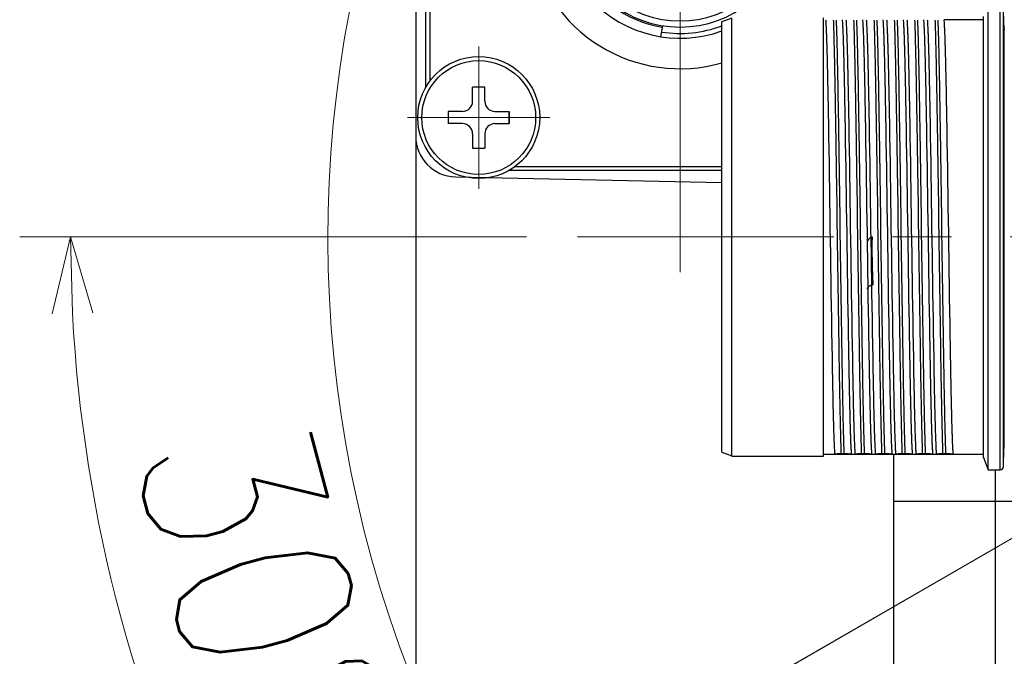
# Model space of a CAD drawing. Header units: millimetres. Extents: x 0 to 1071, y 0 to 742.
# Tile 14 of 128: x 420 to 468, y 204 to 236. Entities that reach past the tile are written whole.
import ezdxf

# ---------------------------------------------------------------- set-up
doc = ezdxf.new("R2010")
doc.units = ezdxf.units.MM
doc.header["$LTSCALE"] = 0.454724
doc.linetypes.add('CENTER', pattern=[50.8, 31.75, -6.35, 6.35, -6.35])
for name, color, linetype in [('NoLayerName_001', 7, 'Continuous'), ('NoLayerName_003', 7, 'Continuous'), ('NoLayerName_007', 7, 'Continuous')]:
    doc.layers.add(name, color=color, linetype=linetype)
doc.styles.get("Standard").update_dxf_attribs({"font": 'txt', "bigfont": 'extfont2'})
doc.dimstyles.get("Standard").update_dxf_attribs({"dimtxt": 2.5, "dimasz": 2.5, "dimexe": 1, "dimexo": 1, "dimtad": 1, "dimdec": 3, "dimzin": 0, "dimdsep": 46, "dimtxsty": 'Standard', "dimcen": 2.5, "dimadec": 3, "dimazin": 0, "dimtfac": 0.75, "dimtdec": 3, "dimtmove": 0, "dimatfit": 3, "dimfxl": 1, "dimarcsym": 0})

# ---------------------------------------------------------------- blocks, each defined once
blk = doc.blocks.new('DIM_0003')
at = {"color": 3, "linetype": 'Continuous', "lineweight": 13}
blk.add_lwpolyline([(35.49, 37.611), (7.945, 21.708), (5.78, 20.458)], dxfattribs=at)
blk.add_arc((59.306, 51.361), 59.306, 300, 210, dxfattribs=at)
blk = doc.blocks.new('_OPEN30')
at = {"color": 0, "linetype": 'ByBlock', "lineweight": -2}
for p, q in [((-1, 0.267949), (0, 0)), ((0, 0), (-1, -0.267949)), ((0, 0), (-1, 0))]:
    blk.add_line(p, q, dxfattribs=at)
blk = doc.blocks.new('*D124')
at = {"layer": 'Defpoints', "color": 0}
for p in [(447.054, 225.099), (447.154, 225.099), (476.781, 215.099), (476.868, 215.149), (423.22, 212.6)]:
    blk.add_point(p, dxfattribs=at)
at = {"layer": 'NoLayerName_001', "color": 0, "linetype": 'Continuous', "lineweight": 13}
for p, q in [((444.554, 225.099), (419.627, 225.099)), ((474.616, 213.849), (429.605, 187.861))]:
    blk.add_line(p, q, dxfattribs=at)
blk.add_arc((494.102, 225.099), 71.975, 182.98553, 207.01447, dxfattribs=at)
at = {"layer": 'NoLayerName_001', "color": 0, "lineweight": 13, "xscale": 3.75, "yscale": 3.75, "zscale": 3.75}
for p, rotation in [((422.127, 225.099), 91.49276286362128), ((431.77, 189.111), 298.5072371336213)]:
    blk.add_blockref('_OPEN30', p, dxfattribs=dict(at, rotation=rotation))
at = {"layer": 'NoLayerName_001', "color": 0, "lineweight": 13, "insert": (431.326, 208.278), "char_height": 8.75, "attachment_point": 5, "rotation": 285}
blk.add_mtext('\\W0.8000;30%%d', dxfattribs=at)

msp = doc.modelspace()

# ---------------------------------------------------------------- linework, layer by layer
at = {"layer": 'NoLayerName_001', "color": 7, "linetype": 'Continuous', "lineweight": 25}
for p, q in [((439.102, 261.6374), (439.102, 188.5575)), ((441.0603, 228.058), (454.152, 227.7852)), ((462.602, 214.3988), (462.602, 181.0988)), ((467.602, 213.6488), (467.602, 180.5988)), ((462.602, 212.0988), (470.4346, 212.0988))]:
    msp.add_line(p, q, dxfattribs=at)
at = {"layer": 'NoLayerName_001', "color": 60, "linetype": 'Continuous', "lineweight": 25}
for p, q in [((439.602, 232.4706), (439.602, 249.2773)), ((439.802, 248.974), (439.802, 232.774)), ((467.8558, 213.6488), (467.8558, 236.5488)), ((468.0058, 213.7948), (468.0058, 236.4027)), ((468.029, 235.5163), (468.0058, 236.4027)), ((454.652, 235.8588), (454.152, 235.6768)), ((459.152, 214.3238), (459.152, 235.8738)), ((467.0308, 214.2564), (467.0308, 235.9412)), ((451.1634, 234.9478), (451.2494, 235.4911)), ((467.0308, 235.7826), (465.0958, 235.7826)), ((468.0224, 235.3738), (468.0224, 214.8237)), ((468.0273, 235.4949), (468.0246, 235.4949)), ((468.0296, 235.4948), (468.0273, 235.4949)), ((444.002, 228.574), (454.152, 228.574)), ((454.152, 228.374), (443.6986, 228.374)), ((468.0246, 214.7026), (468.0296, 214.7027)), ((459.152, 214.4149), (459.7081, 214.4149)), ((467.0308, 214.3988), (459.152, 214.3988)), ((460.1634, 214.435), (460.0225, 214.435)), ((460.5413, 214.4149), (460.7081, 214.4149)), ((461.1634, 214.435), (461.0225, 214.435)), ((461.5413, 214.4149), (461.7081, 214.4149)), ((462.1634, 214.435), (462.0225, 214.435)), ((462.5413, 214.4149), (462.7081, 214.4149)), ((463.1634, 214.435), (463.0225, 214.435)), ((463.5413, 214.4149), (463.7081, 214.4149)), ((464.1634, 214.435), (464.0225, 214.435)), ((464.5413, 214.4149), (464.7081, 214.4149)), ((465.1634, 214.435), (465.0225, 214.435)), ((465.5413, 214.4149), (467.0308, 214.4149))]:
    msp.add_line(p, q, dxfattribs=at)
at = {"layer": 'NoLayerName_001', "color": 4, "linetype": 'CENTER', "lineweight": 13}
for p, q in [((442.202, 234.474), (442.202, 227.474)), ((438.702, 230.974), (445.702, 230.974)), ((528.9717, 225.0988), (447.0543, 225.0988))]:
    msp.add_line(p, q, dxfattribs=at)
at = {"layer": 'NoLayerName_001', "color": 140, "linetype": 'Continuous', "lineweight": 25}
for p, q in [((441.902, 231.774), (441.902, 232.474)), ((442.502, 232.474), (441.902, 232.474)), ((442.502, 231.774), (442.502, 232.474)), ((441.402, 231.274), (440.702, 231.274)), ((440.702, 231.274), (440.702, 230.674)), ((443.002, 231.274), (443.702, 231.274)), ((443.702, 230.674), (443.702, 231.274)), ((443.702, 231.274), (443.702, 230.674)), ((441.402, 230.674), (440.702, 230.674)), ((443.002, 230.674), (443.702, 230.674)), ((441.902, 230.174), (441.902, 229.474)), ((442.502, 230.174), (442.502, 229.474)), ((441.902, 229.474), (442.502, 229.474))]:
    msp.add_line(p, q, dxfattribs=at)
at = {"layer": 'NoLayerName_001', "color": 7, "linetype": 'Continuous', "lineweight": 25}
msp.add_circle((442.202, 230.974), 3, dxfattribs=at)
at = {"layer": 'NoLayerName_001', "color": 140, "linetype": 'Continuous', "lineweight": 25}
msp.add_circle((442.202, 230.974), 2.8, dxfattribs=at)
at = {"layer": 'NoLayerName_001', "color": 60, "linetype": 'Continuous', "lineweight": 25}
for centre, radius, start, end in [((452.102, 240.874), 6, 90, 289.97845), ((452.102, 240.874), 5.45, 192.16954, 347.83046), ((452.102, 240.874), 5.15, 192.16954, 347.83046), ((452.102, 240.874), 7.5, 190.55826, 285.86271), ((452.102, 240.874), 5.5251, 205.18023, 260.99975), ((452.102, 240.874), 5.7643, 260.99952, 290.83256), ((468.1795, 235.4988), 0.15, 181.5, 211.30226), ((468.1795, 214.6988), 0.15, 148.69774, 178.5), ((467.8558, 213.7988), 0.15, 270, 358.50002)]:
    msp.add_arc(centre, radius, start, end, dxfattribs=at)
at = {"layer": 'NoLayerName_001', "color": 140, "linetype": 'Continuous', "lineweight": 25}
for centre, start, end in [((441.402, 231.774), 270, 0), ((443.002, 231.774), 180, 270), ((441.402, 230.174), 0, 90), ((443.002, 230.174), 90, 180)]:
    msp.add_arc(centre, 0.5, start, end, dxfattribs=at)
at = {"layer": 'NoLayerName_001', "color": 7, "linetype": 'Continuous', "lineweight": 25}
msp.add_arc((441.102, 230.0575), 2, 180, 268.80651, dxfattribs=at)
at = {"layer": 'NoLayerName_001', "color": 60, "linetype": 'Continuous', "lineweight": 25}
for points, knots in [([(459.2627, 235.7826), (459.2679, 235.7037), (459.2797, 235.5458), (459.2901, 235.3085), (459.2999, 235.0712), (459.3082, 234.8339), (459.3181, 234.5174), (459.3291, 234.1217), (459.341, 233.6469), (459.3537, 233.0929), (459.3701, 232.3015), (459.3937, 231.0351), (459.4673, 226.6027), (459.5226, 222.17), (459.5961, 218.1335), (459.6137, 217.2629), (459.6278, 216.6298), (459.6397, 216.155), (459.6482, 215.8384), (459.6551, 215.601), (459.6627, 215.3637), (459.671, 215.1263), (459.6808, 214.8891), (459.6908, 214.6518), (459.7028, 214.4939), (459.7081, 214.4149)], [0, 0, 0, 0, 0.2374819, 0.4749639, 0.7124439, 0.9499281, 1.1874158, 1.6623869, 2.137351, 2.6123145, 3.3247629, 4.5121777, 6.4120386, 16.6237909, 17.8112039, 18.5236526, 19.2360993, 19.7110646, 19.94855, 20.1860359, 20.4235178, 20.6609933, 20.8984731, 21.1359794, 21.3734584, 21.3734584, 21.3734584, 21.3734584]), ([(459.6406, 235.7626), (459.6444, 235.6533), (459.6525, 235.4346), (459.6622, 235.1066), (459.6741, 234.6692), (459.6872, 234.1224), (459.7035, 233.3568), (459.7243, 232.2631), (459.7557, 230.4037), (459.8204, 226.0285), (459.875, 221.7626), (459.9349, 218.1532), (459.9531, 217.1689), (459.9687, 216.4033), (459.9811, 215.8565), (459.9918, 215.419), (460.0006, 215.091), (460.0104, 214.7629), (460.0186, 214.5443), (460.0225, 214.435)], [0, 0, 0, 0, 0.3281735, 0.6563496, 0.9845251, 1.6408724, 2.2972198, 3.2817416, 4.92261, 7.8761744, 16.4086917, 17.7213884, 18.7059077, 19.3622533, 20.0186037, 20.3467828, 20.6749616, 21.0031368, 21.3313094, 21.3313094, 21.3313094, 21.3313094]), ([(459.7814, 235.7626), (459.7853, 235.6533), (459.7934, 235.4346), (459.8031, 235.1066), (459.815, 234.6692), (459.8281, 234.1224), (459.8444, 233.3568), (459.8652, 232.2631), (459.8966, 230.4037), (459.9613, 226.0285), (460.0159, 221.7626), (460.0758, 218.1532), (460.094, 217.1689), (460.1096, 216.4033), (460.1219, 215.8565), (460.1327, 215.419), (460.1415, 215.091), (460.1513, 214.7629), (460.1595, 214.5443), (460.1634, 214.435)], [0, 0, 0, 0, 0.3281735, 0.6563496, 0.9845251, 1.6408724, 2.2972198, 3.2817416, 4.92261, 7.8761744, 16.4086917, 17.7213884, 18.7059077, 19.3622533, 20.0186037, 20.3467828, 20.6749616, 21.0031368, 21.3313094, 21.3313094, 21.3313094, 21.3313094]), ([(460.5413, 214.4149), (460.536, 214.4939), (460.5242, 214.6518), (460.5138, 214.8891), (460.504, 215.1263), (460.4957, 215.3637), (460.4858, 215.6802), (460.4748, 216.0758), (460.4629, 216.5506), (460.4503, 217.1046), (460.4338, 217.8961), (460.4102, 219.1624), (460.3367, 223.5948), (460.2814, 228.0275), (460.2078, 232.064), (460.1902, 232.9346), (460.1761, 233.5678), (460.1643, 234.0426), (460.1557, 234.3591), (460.1488, 234.5965), (460.1412, 234.8339), (460.133, 235.0712), (460.1231, 235.3085), (460.1131, 235.5458), (460.1011, 235.7037), (460.0958, 235.7826)], [0, 0, 0, 0, 0.2374819, 0.4749639, 0.7124439, 0.9499281, 1.1874158, 1.6623869, 2.137351, 2.6123145, 3.3247629, 4.5121777, 6.4120386, 16.6237909, 17.8112039, 18.5236526, 19.2360993, 19.7110646, 19.94855, 20.1860359, 20.4235178, 20.6609933, 20.8984731, 21.1359794, 21.3734584, 21.3734584, 21.3734584, 21.3734584]), ([(460.2627, 235.7826), (460.2679, 235.7037), (460.2797, 235.5458), (460.2901, 235.3085), (460.2999, 235.0712), (460.3082, 234.8339), (460.3181, 234.5174), (460.3291, 234.1217), (460.341, 233.6469), (460.3537, 233.0929), (460.3701, 232.3015), (460.3937, 231.0351), (460.4673, 226.6027), (460.5226, 222.17), (460.5961, 218.1335), (460.6137, 217.2629), (460.6278, 216.6298), (460.6397, 216.155), (460.6482, 215.8384), (460.6551, 215.601), (460.6627, 215.3637), (460.671, 215.1263), (460.6808, 214.8891), (460.6908, 214.6518), (460.7028, 214.4939), (460.7081, 214.4149)], [0, 0, 0, 0, 0.2374819, 0.4749639, 0.7124439, 0.9499281, 1.1874158, 1.6623869, 2.137351, 2.6123145, 3.3247629, 4.5121777, 6.4120386, 16.6237909, 17.8112039, 18.5236526, 19.2360993, 19.7110646, 19.94855, 20.1860359, 20.4235178, 20.6609933, 20.8984731, 21.1359794, 21.3734584, 21.3734584, 21.3734584, 21.3734584]), ([(460.6406, 235.7626), (460.6444, 235.6533), (460.6525, 235.4346), (460.6622, 235.1066), (460.6741, 234.6692), (460.6872, 234.1224), (460.7035, 233.3568), (460.7243, 232.2631), (460.7557, 230.4037), (460.8204, 226.0285), (460.875, 221.7626), (460.9349, 218.1532), (460.9531, 217.1689), (460.9687, 216.4033), (460.9811, 215.8565), (460.9918, 215.419), (461.0006, 215.091), (461.0104, 214.7629), (461.0186, 214.5443), (461.0225, 214.435)], [0, 0, 0, 0, 0.3281735, 0.6563496, 0.9845251, 1.6408724, 2.2972198, 3.2817416, 4.92261, 7.8761744, 16.4086917, 17.7213884, 18.7059077, 19.3622533, 20.0186037, 20.3467828, 20.6749616, 21.0031368, 21.3313094, 21.3313094, 21.3313094, 21.3313094]), ([(460.7814, 235.7626), (460.7853, 235.6533), (460.7934, 235.4346), (460.8031, 235.1066), (460.815, 234.6692), (460.8281, 234.1224), (460.8444, 233.3568), (460.8652, 232.2631), (460.8966, 230.4037), (460.9613, 226.0285), (461.0159, 221.7626), (461.0758, 218.1532), (461.094, 217.1689), (461.1096, 216.4033), (461.1219, 215.8565), (461.1327, 215.419), (461.1415, 215.091), (461.1513, 214.7629), (461.1595, 214.5443), (461.1634, 214.435)], [0, 0, 0, 0, 0.3281735, 0.6563496, 0.9845251, 1.6408724, 2.2972198, 3.2817416, 4.92261, 7.8761744, 16.4086917, 17.7213884, 18.7059077, 19.3622533, 20.0186037, 20.3467828, 20.6749616, 21.0031368, 21.3313094, 21.3313094, 21.3313094, 21.3313094]), ([(461.5413, 214.4149), (461.536, 214.4939), (461.5242, 214.6518), (461.5138, 214.8891), (461.504, 215.1263), (461.4957, 215.3637), (461.4858, 215.6802), (461.4748, 216.0758), (461.4629, 216.5506), (461.4503, 217.1046), (461.4338, 217.8961), (461.4102, 219.1624), (461.3367, 223.5948), (461.2814, 228.0275), (461.2078, 232.064), (461.1902, 232.9346), (461.1761, 233.5678), (461.1643, 234.0426), (461.1557, 234.3591), (461.1488, 234.5965), (461.1412, 234.8339), (461.133, 235.0712), (461.1231, 235.3085), (461.1131, 235.5458), (461.1011, 235.7037), (461.0958, 235.7826)], [0, 0, 0, 0, 0.2374819, 0.4749639, 0.7124439, 0.9499281, 1.1874158, 1.6623869, 2.137351, 2.6123145, 3.3247629, 4.5121777, 6.4120386, 16.6237909, 17.8112039, 18.5236526, 19.2360993, 19.7110646, 19.94855, 20.1860359, 20.4235178, 20.6609933, 20.8984731, 21.1359794, 21.3734584, 21.3734584, 21.3734584, 21.3734584]), ([(461.2627, 235.7826), (461.2679, 235.7037), (461.2797, 235.5458), (461.2901, 235.3085), (461.2999, 235.0712), (461.3082, 234.8339), (461.3181, 234.5174), (461.3291, 234.1217), (461.341, 233.6469), (461.3537, 233.0929), (461.3701, 232.3015), (461.3937, 231.0351), (461.4673, 226.6027), (461.5226, 222.17), (461.5961, 218.1335), (461.6137, 217.2629), (461.6278, 216.6298), (461.6397, 216.155), (461.6482, 215.8384), (461.6551, 215.601), (461.6627, 215.3637), (461.671, 215.1263), (461.6808, 214.8891), (461.6908, 214.6518), (461.7028, 214.4939), (461.7081, 214.4149)], [0, 0, 0, 0, 0.2374819, 0.4749638, 0.7124439, 0.9499281, 1.1874158, 1.6623869, 2.137351, 2.6123145, 3.3247629, 4.5121777, 6.4120386, 16.6237909, 17.8112039, 18.5236526, 19.2360993, 19.7110646, 19.94855, 20.1860359, 20.4235178, 20.6609933, 20.8984731, 21.1359794, 21.3734584, 21.3734584, 21.3734584, 21.3734584]), ([(461.6406, 235.7626), (461.6444, 235.6533), (461.6525, 235.4346), (461.6622, 235.1066), (461.6741, 234.6692), (461.6872, 234.1224), (461.7035, 233.3568), (461.7243, 232.2631), (461.7557, 230.4037), (461.8204, 226.0285), (461.875, 221.7626), (461.9349, 218.1532), (461.9531, 217.1689), (461.9687, 216.4033), (461.9811, 215.8565), (461.9918, 215.419), (462.0006, 215.091), (462.0104, 214.7629), (462.0186, 214.5443), (462.0225, 214.435)], [0, 0, 0, 0, 0.3281735, 0.6563496, 0.9845251, 1.6408724, 2.2972198, 3.2817416, 4.92261, 7.8761744, 16.4086917, 17.7213884, 18.7059077, 19.3622533, 20.0186037, 20.3467828, 20.6749616, 21.0031368, 21.3313094, 21.3313094, 21.3313094, 21.3313094]), ([(461.7814, 235.7626), (461.7853, 235.6533), (461.7934, 235.4346), (461.8031, 235.1066), (461.815, 234.6692), (461.8281, 234.1224), (461.8444, 233.3568), (461.8652, 232.2631), (461.8966, 230.4037), (461.9613, 226.0285), (462.0159, 221.7626), (462.0758, 218.1532), (462.094, 217.1689), (462.1096, 216.4033), (462.1219, 215.8565), (462.1327, 215.419), (462.1415, 215.091), (462.1513, 214.7629), (462.1595, 214.5443), (462.1634, 214.435)], [0, 0, 0, 0, 0.3281735, 0.6563496, 0.9845251, 1.6408724, 2.2972198, 3.2817416, 4.92261, 7.8761744, 16.4086917, 17.7213884, 18.7059077, 19.3622533, 20.0186037, 20.3467828, 20.6749616, 21.0031368, 21.3313094, 21.3313094, 21.3313094, 21.3313094]), ([(462.5413, 214.4149), (462.536, 214.4939), (462.5242, 214.6518), (462.5138, 214.8891), (462.504, 215.1263), (462.4957, 215.3637), (462.4858, 215.6802), (462.4748, 216.0758), (462.4629, 216.5506), (462.4503, 217.1046), (462.4338, 217.8961), (462.4102, 219.1624), (462.3367, 223.5948), (462.2814, 228.0275), (462.2078, 232.064), (462.1902, 232.9346), (462.1761, 233.5678), (462.1643, 234.0426), (462.1557, 234.3591), (462.1488, 234.5965), (462.1412, 234.8339), (462.133, 235.0712), (462.1231, 235.3085), (462.1131, 235.5458), (462.1011, 235.7037), (462.0958, 235.7826)], [0, 0, 0, 0, 0.2374819, 0.4749639, 0.7124439, 0.9499281, 1.1874158, 1.6623869, 2.137351, 2.6123145, 3.3247629, 4.5121777, 6.4120386, 16.6237909, 17.8112039, 18.5236526, 19.2360993, 19.7110646, 19.94855, 20.1860359, 20.4235178, 20.6609933, 20.8984731, 21.1359794, 21.3734584, 21.3734584, 21.3734584, 21.3734584]), ([(462.2627, 235.7826), (462.2679, 235.7037), (462.2797, 235.5458), (462.2901, 235.3085), (462.2999, 235.0712), (462.3082, 234.8339), (462.3181, 234.5174), (462.3291, 234.1217), (462.341, 233.6469), (462.3537, 233.0929), (462.3701, 232.3015), (462.3937, 231.0351), (462.4673, 226.6027), (462.5226, 222.17), (462.5961, 218.1335), (462.6137, 217.2629), (462.6278, 216.6298), (462.6397, 216.155), (462.6482, 215.8384), (462.6551, 215.601), (462.6627, 215.3637), (462.671, 215.1263), (462.6808, 214.8891), (462.6908, 214.6518), (462.7028, 214.4939), (462.7081, 214.4149)], [0, 0, 0, 0, 0.2374819, 0.4749639, 0.7124439, 0.9499281, 1.1874158, 1.6623869, 2.137351, 2.6123145, 3.3247629, 4.5121777, 6.4120386, 16.6237909, 17.8112039, 18.5236526, 19.2360993, 19.7110646, 19.94855, 20.1860359, 20.4235178, 20.6609933, 20.8984731, 21.1359794, 21.3734584, 21.3734584, 21.3734584, 21.3734584]), ([(462.6406, 235.7626), (462.6444, 235.6533), (462.6525, 235.4346), (462.6622, 235.1066), (462.6741, 234.6692), (462.6872, 234.1224), (462.7035, 233.3568), (462.7243, 232.2631), (462.7557, 230.4037), (462.8204, 226.0285), (462.875, 221.7626), (462.9349, 218.1532), (462.9531, 217.1689), (462.9687, 216.4033), (462.9811, 215.8565), (462.9918, 215.419), (463.0006, 215.091), (463.0104, 214.7629), (463.0186, 214.5443), (463.0225, 214.435)], [0, 0, 0, 0, 0.3281735, 0.6563496, 0.9845251, 1.6408724, 2.2972198, 3.2817416, 4.92261, 7.8761744, 16.4086917, 17.7213884, 18.7059077, 19.3622533, 20.0186037, 20.3467828, 20.6749616, 21.0031368, 21.3313094, 21.3313094, 21.3313094, 21.3313094]), ([(462.7814, 235.7626), (462.7853, 235.6533), (462.7934, 235.4346), (462.8031, 235.1066), (462.815, 234.6692), (462.8281, 234.1224), (462.8444, 233.3568), (462.8652, 232.2631), (462.8966, 230.4037), (462.9613, 226.0285), (463.0159, 221.7626), (463.0758, 218.1532), (463.094, 217.1689), (463.1096, 216.4033), (463.1219, 215.8565), (463.1327, 215.419), (463.1415, 215.091), (463.1513, 214.7629), (463.1595, 214.5443), (463.1634, 214.435)], [0, 0, 0, 0, 0.3281735, 0.6563496, 0.9845251, 1.6408724, 2.2972198, 3.2817416, 4.92261, 7.8761744, 16.4086917, 17.7213884, 18.7059077, 19.3622533, 20.0186037, 20.3467828, 20.6749616, 21.0031368, 21.3313094, 21.3313094, 21.3313094, 21.3313094]), ([(463.5413, 214.4149), (463.536, 214.4939), (463.5242, 214.6518), (463.5138, 214.8891), (463.504, 215.1263), (463.4957, 215.3637), (463.4858, 215.6802), (463.4748, 216.0758), (463.4629, 216.5506), (463.4503, 217.1046), (463.4338, 217.8961), (463.4102, 219.1624), (463.3367, 223.5948), (463.2814, 228.0275), (463.2078, 232.064), (463.1902, 232.9346), (463.1761, 233.5678), (463.1643, 234.0426), (463.1557, 234.3591), (463.1488, 234.5965), (463.1412, 234.8339), (463.133, 235.0712), (463.1231, 235.3085), (463.1131, 235.5458), (463.1011, 235.7037), (463.0958, 235.7826)], [0, 0, 0, 0, 0.2374819, 0.4749639, 0.7124439, 0.9499281, 1.1874158, 1.6623869, 2.137351, 2.6123145, 3.3247629, 4.5121777, 6.4120386, 16.6237909, 17.8112039, 18.5236526, 19.2360993, 19.7110646, 19.94855, 20.1860359, 20.4235178, 20.6609933, 20.8984731, 21.1359794, 21.3734584, 21.3734584, 21.3734584, 21.3734584]), ([(463.2627, 235.7826), (463.2679, 235.7037), (463.2797, 235.5458), (463.2901, 235.3085), (463.2999, 235.0712), (463.3082, 234.8339), (463.3181, 234.5174), (463.3291, 234.1217), (463.341, 233.6469), (463.3537, 233.0929), (463.3701, 232.3015), (463.3937, 231.0351), (463.4673, 226.6027), (463.5226, 222.17), (463.5961, 218.1335), (463.6137, 217.2629), (463.6278, 216.6298), (463.6397, 216.155), (463.6482, 215.8384), (463.6551, 215.601), (463.6627, 215.3637), (463.671, 215.1263), (463.6808, 214.8891), (463.6908, 214.6518), (463.7028, 214.4939), (463.7081, 214.4149)], [0, 0, 0, 0, 0.2374819, 0.4749639, 0.7124439, 0.9499281, 1.1874158, 1.6623869, 2.137351, 2.6123145, 3.3247629, 4.5121777, 6.4120386, 16.6237909, 17.8112039, 18.5236526, 19.2360993, 19.7110646, 19.94855, 20.1860359, 20.4235178, 20.6609933, 20.8984731, 21.1359794, 21.3734584, 21.3734584, 21.3734584, 21.3734584]), ([(463.6406, 235.7626), (463.6444, 235.6533), (463.6525, 235.4346), (463.6622, 235.1066), (463.6741, 234.6692), (463.6872, 234.1224), (463.7035, 233.3568), (463.7243, 232.2631), (463.7557, 230.4037), (463.8204, 226.0285), (463.875, 221.7626), (463.9349, 218.1532), (463.9531, 217.1689), (463.9687, 216.4033), (463.9811, 215.8565), (463.9918, 215.419), (464.0006, 215.091), (464.0104, 214.7629), (464.0186, 214.5443), (464.0225, 214.435)], [0, 0, 0, 0, 0.3281735, 0.6563496, 0.9845251, 1.6408724, 2.2972198, 3.2817416, 4.92261, 7.8761744, 16.4086917, 17.7213884, 18.7059077, 19.3622533, 20.0186037, 20.3467828, 20.6749616, 21.0031368, 21.3313094, 21.3313094, 21.3313094, 21.3313094]), ([(463.7814, 235.7626), (463.7853, 235.6533), (463.7934, 235.4346), (463.8031, 235.1066), (463.815, 234.6692), (463.8281, 234.1224), (463.8444, 233.3568), (463.8652, 232.2631), (463.8966, 230.4037), (463.9613, 226.0285), (464.0159, 221.7626), (464.0758, 218.1532), (464.094, 217.1689), (464.1096, 216.4033), (464.1219, 215.8565), (464.1327, 215.419), (464.1415, 215.091), (464.1513, 214.7629), (464.1595, 214.5443), (464.1634, 214.435)], [0, 0, 0, 0, 0.3281735, 0.6563496, 0.9845251, 1.6408724, 2.2972198, 3.2817416, 4.92261, 7.8761744, 16.4086917, 17.7213884, 18.7059077, 19.3622533, 20.0186037, 20.3467828, 20.6749616, 21.0031368, 21.3313094, 21.3313094, 21.3313094, 21.3313094]), ([(464.5413, 214.4149), (464.536, 214.4939), (464.5242, 214.6518), (464.5138, 214.8891), (464.504, 215.1263), (464.4957, 215.3637), (464.4858, 215.6802), (464.4748, 216.0758), (464.4629, 216.5506), (464.4503, 217.1046), (464.4338, 217.8961), (464.4102, 219.1624), (464.3367, 223.5948), (464.2814, 228.0275), (464.2078, 232.064), (464.1902, 232.9346), (464.1761, 233.5678), (464.1643, 234.0426), (464.1557, 234.3591), (464.1488, 234.5965), (464.1412, 234.8339), (464.133, 235.0712), (464.1231, 235.3085), (464.1131, 235.5458), (464.1011, 235.7037), (464.0958, 235.7826)], [0, 0, 0, 0, 0.2374819, 0.4749639, 0.7124439, 0.9499281, 1.1874158, 1.6623869, 2.137351, 2.6123145, 3.3247629, 4.5121777, 6.4120386, 16.6237909, 17.8112039, 18.5236526, 19.2360993, 19.7110646, 19.94855, 20.1860359, 20.4235178, 20.6609933, 20.8984731, 21.1359794, 21.3734584, 21.3734584, 21.3734584, 21.3734584]), ([(464.2627, 235.7826), (464.2679, 235.7037), (464.2797, 235.5458), (464.2901, 235.3085), (464.2999, 235.0712), (464.3082, 234.8339), (464.3181, 234.5174), (464.3291, 234.1217), (464.341, 233.6469), (464.3537, 233.0929), (464.3701, 232.3015), (464.3937, 231.0351), (464.4673, 226.6027), (464.5226, 222.17), (464.5961, 218.1335), (464.6137, 217.2629), (464.6278, 216.6298), (464.6397, 216.155), (464.6482, 215.8384), (464.6551, 215.601), (464.6627, 215.3637), (464.671, 215.1263), (464.6808, 214.8891), (464.6908, 214.6518), (464.7028, 214.4939), (464.7081, 214.4149)], [0, 0, 0, 0, 0.2374819, 0.4749638, 0.7124439, 0.9499281, 1.1874158, 1.6623869, 2.137351, 2.6123145, 3.3247629, 4.5121777, 6.4120386, 16.6237909, 17.8112039, 18.5236526, 19.2360993, 19.7110646, 19.94855, 20.1860359, 20.4235178, 20.6609933, 20.8984731, 21.1359794, 21.3734584, 21.3734584, 21.3734584, 21.3734584]), ([(464.6406, 235.7626), (464.6444, 235.6533), (464.6525, 235.4346), (464.6622, 235.1066), (464.6741, 234.6692), (464.6872, 234.1224), (464.7035, 233.3568), (464.7243, 232.2631), (464.7557, 230.4037), (464.8204, 226.0285), (464.875, 221.7626), (464.9349, 218.1532), (464.9531, 217.1689), (464.9687, 216.4033), (464.9811, 215.8565), (464.9918, 215.419), (465.0006, 215.091), (465.0104, 214.7629), (465.0186, 214.5443), (465.0225, 214.435)], [0, 0, 0, 0, 0.3281735, 0.6563496, 0.9845251, 1.6408724, 2.2972198, 3.2817416, 4.92261, 7.8761744, 16.4086917, 17.7213884, 18.7059077, 19.3622533, 20.0186037, 20.3467828, 20.6749616, 21.0031368, 21.3313094, 21.3313094, 21.3313094, 21.3313094]), ([(464.7814, 235.7626), (464.7853, 235.6533), (464.7934, 235.4346), (464.8031, 235.1066), (464.815, 234.6692), (464.8281, 234.1224), (464.8444, 233.3568), (464.8652, 232.2631), (464.8966, 230.4037), (464.9613, 226.0285), (465.0159, 221.7626), (465.0758, 218.1532), (465.094, 217.1689), (465.1096, 216.4033), (465.1219, 215.8565), (465.1327, 215.419), (465.1415, 215.091), (465.1513, 214.7629), (465.1595, 214.5443), (465.1634, 214.435)], [0, 0, 0, 0, 0.3281735, 0.6563496, 0.9845251, 1.6408724, 2.2972198, 3.2817416, 4.92261, 7.8761744, 16.4086917, 17.7213884, 18.7059077, 19.3622533, 20.0186037, 20.3467828, 20.6749616, 21.0031368, 21.3313094, 21.3313094, 21.3313094, 21.3313094]), ([(465.5413, 214.4149), (465.536, 214.4939), (465.5242, 214.6518), (465.5138, 214.8891), (465.504, 215.1263), (465.4957, 215.3637), (465.4858, 215.6802), (465.4748, 216.0758), (465.4629, 216.5506), (465.4503, 217.1046), (465.4338, 217.8961), (465.4102, 219.1624), (465.3367, 223.5948), (465.2814, 228.0275), (465.2078, 232.064), (465.1902, 232.9346), (465.1761, 233.5678), (465.1643, 234.0426), (465.1557, 234.3591), (465.1488, 234.5965), (465.1412, 234.8339), (465.133, 235.0712), (465.1231, 235.3085), (465.1131, 235.5458), (465.1011, 235.7037), (465.0958, 235.7826)], [0, 0, 0, 0, 0.2374819, 0.4749639, 0.7124439, 0.9499281, 1.1874158, 1.6623869, 2.137351, 2.6123145, 3.3247629, 4.5121777, 6.4120386, 16.6237909, 17.8112039, 18.5236526, 19.2360993, 19.7110646, 19.94855, 20.1860359, 20.4235178, 20.6609933, 20.8984731, 21.1359794, 21.3734584, 21.3734584, 21.3734584, 21.3734584]), ([(468.0246, 235.4949), (468.0244, 235.494), (468.024, 235.4921), (468.024, 235.4894), (468.0235, 235.4869), (468.0233, 235.4844), (468.0232, 235.4807), (468.0232, 235.4771), (468.0231, 235.4734), (468.0231, 235.4698), (468.023, 235.4663), (468.0229, 235.4627), (468.0228, 235.46), (468.0228, 235.4573), (468.0227, 235.4537), (468.0226, 235.4448), (468.0225, 235.4331), (468.0225, 235.4196), (468.0224, 235.4071), (468.0224, 235.3918), (468.0224, 235.3801), (468.0224, 235.3738)], [0, 0, 0, 0, 0.00286951, 0.00564697, 0.00802037, 0.01057008, 0.01329793, 0.0188864, 0.02161341, 0.02430019, 0.02962057, 0.03228679, 0.03496662, 0.03765713, 0.04035522, 0.04576182, 0.06462405, 0.07538493, 0.08615385, 0.10231592, 0.12117196, 0.12117196, 0.12117196, 0.12117196]), ([(468.0224, 235.3738), (468.0224, 235.3724), (468.0225, 235.3695), (468.0229, 235.3651), (468.0233, 235.3608), (468.0239, 235.3564), (468.0247, 235.3521), (468.0256, 235.3478), (468.0266, 235.3435), (468.0277, 235.3393), (468.029, 235.3351), (468.0304, 235.3309), (468.032, 235.3268), (468.0336, 235.3227), (468.0354, 235.3187), (468.0373, 235.3147), (468.0393, 235.3109), (468.0414, 235.3071), (468.0436, 235.3033), (468.046, 235.2997), (468.0484, 235.2961), (468.0502, 235.2937), (468.051, 235.2926)], [0, 0, 0, 0, 0.004352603, 0.00871565, 0.013088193, 0.017469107, 0.02185712, 0.026250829, 0.030648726, 0.035049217, 0.039450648, 0.043851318, 0.048249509, 0.052643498, 0.057031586, 0.061412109, 0.06578347, 0.070145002, 0.074498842, 0.078847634, 0.083193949, 0.087540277, 0.087540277, 0.087540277, 0.087540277]), ([(468.0246, 235.4949), (468.0247, 235.493), (468.0248, 235.4892), (468.0253, 235.4834), (468.026, 235.4777), (468.027, 235.472), (468.0281, 235.4663), (468.0295, 235.4606), (468.0311, 235.455), (468.033, 235.4495), (468.035, 235.444), (468.0372, 235.4386), (468.0396, 235.4333), (468.0422, 235.4281), (468.045, 235.4231), (468.048, 235.4181), (468.0501, 235.415), (468.0512, 235.4134)], [0, 0, 0, 0, 0.005731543, 0.011489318, 0.017270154, 0.023070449, 0.028886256, 0.034713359, 0.040547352, 0.046383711, 0.052217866, 0.058045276, 0.0638615, 0.069662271, 0.075443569, 0.081201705, 0.086933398, 0.086933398, 0.086933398, 0.086933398]), ([(461.5529, 225.1011), (461.5486, 225.0993), (461.5401, 225.0958), (461.5274, 225.0902), (461.5148, 225.0842), (461.5024, 225.0779), (461.4902, 225.0713), (461.4782, 225.0644), (461.4663, 225.0571), (461.4547, 225.0495), (461.4433, 225.0416), (461.4321, 225.0333), (461.4212, 225.0247), (461.4106, 225.0157), (461.4003, 225.0063), (461.3903, 224.9966), (461.3807, 224.9866), (461.3715, 224.9761), (461.3628, 224.9653), (461.3544, 224.9542), (461.3466, 224.9427), (461.3393, 224.9308), (461.3325, 224.9187), (461.3263, 224.9062), (461.3208, 224.8934), (461.3159, 224.8803), (461.3117, 224.867), (461.3082, 224.8535), (461.3054, 224.8398), (461.3035, 224.826), (461.3022, 224.8121), (461.3021, 224.8029), (461.302, 224.7982)], [0, 0, 0, 0, 0.01386717, 0.02774503, 0.04163046, 0.05552105, 0.06941511, 0.08331172, 0.09721082, 0.11111319, 0.12502037, 0.13893073, 0.15283995, 0.16674521, 0.18064551, 0.19454178, 0.20843703, 0.2223365, 0.23624655, 0.25016479, 0.26408528, 0.2780048, 0.29192323, 0.30584388, 0.31977371, 0.33372238, 0.34768641, 0.36165248, 0.37560846, 0.38954419, 0.40345206, 0.41732766, 0.41732766, 0.41732766, 0.41732766]), ([(461.5529, 225.1011), (461.5515, 225.0749), (461.5485, 225.0225), (461.5452, 224.9438), (461.5426, 224.8652), (461.5406, 224.7865), (461.5393, 224.7078), (461.5386, 224.6291), (461.5383, 224.5504), (461.5386, 224.4716), (461.5392, 224.3929), (461.5402, 224.3142), (461.5415, 224.2356), (461.5435, 224.1306), (461.5471, 223.9733), (461.5522, 223.7635), (461.5576, 223.5537), (461.5629, 223.3701), (461.567, 223.239), (461.5706, 223.1341), (461.5734, 223.0555), (461.5765, 222.9768), (461.5797, 222.8982), (461.5832, 222.8196), (461.5858, 222.7672), (461.587, 222.741)], [0, 0, 0, 0, 0.0787018, 0.157407, 0.2361171, 0.3148321, 0.3935504, 0.4722696, 0.5509856, 0.6296952, 0.7084001, 0.7871025, 0.8658039, 0.9445052, 1.1019084, 1.338012, 1.5741154, 1.7315198, 1.8889269, 1.9676306, 2.0463338, 2.1250363, 2.203738, 2.2824393, 2.3611404, 2.3611404, 2.3611404, 2.3611404]), ([(461.587, 222.741), (461.5829, 222.74), (461.5748, 222.7382), (461.5625, 222.7351), (461.5504, 222.7319), (461.5382, 222.7285), (461.5262, 222.7249), (461.5142, 222.721), (461.5022, 222.7169), (461.4904, 222.7126), (461.4786, 222.7081), (461.467, 222.7033), (461.4554, 222.6983), (461.444, 222.693), (461.4327, 222.6874), (461.4215, 222.6815), (461.4106, 222.6752), (461.3998, 222.6686), (461.3893, 222.6617), (461.379, 222.6544), (461.3689, 222.6466), (461.3592, 222.6385), (461.35, 222.6299), (461.3412, 222.6207), (461.333, 222.611), (461.3256, 222.6008), (461.3189, 222.5899), (461.3131, 222.5785), (461.3084, 222.5666), (461.3048, 222.5543), (461.3024, 222.5418), (461.3022, 222.5334), (461.302, 222.5292)], [0, 0, 0, 0, 0.0125877, 0.02518123, 0.03777868, 0.05037857, 0.06297984, 0.07558189, 0.08818457, 0.10078825, 0.11339382, 0.12600268, 0.13861456, 0.15122622, 0.16383569, 0.17644287, 0.18904972, 0.20166042, 0.21428152, 0.22692208, 0.23958626, 0.25225498, 0.26491276, 0.27755688, 0.29019946, 0.30286956, 0.3156131, 0.32842692, 0.34123861, 0.35399211, 0.36666105, 0.37925745, 0.37925745, 0.37925745, 0.37925745]), ([(468.0224, 214.8237), (468.0224, 214.8252), (468.0225, 214.8281), (468.0229, 214.8324), (468.0233, 214.8368), (468.0239, 214.8411), (468.0247, 214.8454), (468.0256, 214.8497), (468.0266, 214.854), (468.0277, 214.8583), (468.029, 214.8625), (468.0304, 214.8666), (468.032, 214.8708), (468.0336, 214.8748), (468.0354, 214.8788), (468.0373, 214.8828), (468.0393, 214.8867), (468.0414, 214.8905), (468.0436, 214.8942), (468.046, 214.8979), (468.0484, 214.9015), (468.0502, 214.9038), (468.051, 214.905)], [0, 0, 0, 0, 0.004352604, 0.008715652, 0.013088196, 0.017469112, 0.021857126, 0.026250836, 0.030648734, 0.035049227, 0.039450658, 0.04385133, 0.048249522, 0.052643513, 0.057031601, 0.061412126, 0.065783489, 0.070145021, 0.074498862, 0.078847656, 0.083193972, 0.087540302, 0.087540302, 0.087540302, 0.087540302]), ([(468.0224, 214.8237), (468.0224, 214.8165), (468.0224, 214.8049), (468.0224, 214.7896), (468.0225, 214.7779), (468.0225, 214.7645), (468.0226, 214.7528), (468.0227, 214.7438), (468.0228, 214.7402), (468.0228, 214.7375), (468.0229, 214.7348), (468.023, 214.7304), (468.0231, 214.7259), (468.0232, 214.7205), (468.0232, 214.7168), (468.0233, 214.7132), (468.0235, 214.7106), (468.024, 214.7081), (468.024, 214.7054), (468.0244, 214.7036), (468.0246, 214.7026)], [0, 0, 0, 0, 0.02155007, 0.03501811, 0.04578703, 0.05654791, 0.07541014, 0.08081674, 0.08351483, 0.08620534, 0.08888517, 0.09155139, 0.09955855, 0.10228555, 0.10787403, 0.11060188, 0.11315159, 0.11552498, 0.11830244, 0.12117196, 0.12117196, 0.12117196, 0.12117196]), ([(468.0246, 214.7026), (468.0247, 214.7045), (468.0248, 214.7084), (468.0253, 214.7141), (468.026, 214.7198), (468.027, 214.7256), (468.0281, 214.7313), (468.0295, 214.7369), (468.0311, 214.7425), (468.033, 214.7481), (468.035, 214.7535), (468.0372, 214.7589), (468.0396, 214.7642), (468.0422, 214.7694), (468.045, 214.7745), (468.048, 214.7794), (468.0501, 214.7826), (468.0512, 214.7842)], [0, 0, 0, 0, 0.005731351, 0.011488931, 0.01726957, 0.023069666, 0.028885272, 0.034712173, 0.040545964, 0.046382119, 0.052216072, 0.05804328, 0.063859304, 0.069659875, 0.075440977, 0.081198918, 0.086930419, 0.086930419, 0.086930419, 0.086930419]), ([(460.0225, 214.435), (460.012, 214.4345), (459.991, 214.4335), (459.9596, 214.432), (459.9281, 214.4304), (459.8966, 214.4287), (459.8652, 214.4269), (459.839, 214.4253), (459.818, 214.424), (459.8023, 214.423), (459.7866, 214.4219), (459.7709, 214.4207), (459.7552, 214.4195), (459.7395, 214.4181), (459.7238, 214.4166), (459.7134, 214.4155), (459.7081, 214.4149)], [0, 0, 0, 0, 0.03150043, 0.06300008, 0.09449978, 0.12600043, 0.15750299, 0.18900849, 0.20476254, 0.2205168, 0.23627058, 0.2520234, 0.26777502, 0.28352552, 0.29927533, 0.31502532, 0.31502532, 0.31502532, 0.31502532]), ([(460.5413, 214.4149), (460.535, 214.4154), (460.5224, 214.4164), (460.5035, 214.4178), (460.4847, 214.4191), (460.4658, 214.4203), (460.4469, 214.4214), (460.428, 214.4225), (460.4028, 214.4239), (460.3713, 214.4256), (460.3335, 214.4275), (460.2957, 214.4293), (460.2579, 214.431), (460.2138, 214.4329), (460.1823, 214.4342), (460.1634, 214.435)], [0, 0, 0, 0, 0.01892225, 0.03784447, 0.05676693, 0.07568977, 0.09461302, 0.11353661, 0.13246042, 0.17030774, 0.20815382, 0.24599897, 0.28384359, 0.32168802, 0.37845488, 0.37845488, 0.37845488, 0.37845488]), ([(461.0225, 214.435), (461.012, 214.4345), (460.991, 214.4335), (460.9596, 214.432), (460.9281, 214.4304), (460.8966, 214.4287), (460.8652, 214.4269), (460.839, 214.4253), (460.818, 214.424), (460.8023, 214.423), (460.7866, 214.4219), (460.7709, 214.4207), (460.7552, 214.4195), (460.7395, 214.4181), (460.7238, 214.4166), (460.7134, 214.4155), (460.7081, 214.4149)], [0, 0, 0, 0, 0.03150043, 0.06300008, 0.09449978, 0.12600043, 0.15750299, 0.18900849, 0.20476254, 0.2205168, 0.23627058, 0.2520234, 0.26777502, 0.28352552, 0.29927533, 0.31502532, 0.31502532, 0.31502532, 0.31502532]), ([(461.5413, 214.4149), (461.535, 214.4154), (461.5224, 214.4164), (461.5035, 214.4178), (461.4847, 214.4191), (461.4658, 214.4203), (461.4469, 214.4214), (461.428, 214.4225), (461.4028, 214.4239), (461.3713, 214.4256), (461.3335, 214.4275), (461.2957, 214.4293), (461.2579, 214.431), (461.2138, 214.4329), (461.1823, 214.4342), (461.1634, 214.435)], [0, 0, 0, 0, 0.01892225, 0.03784447, 0.05676693, 0.07568977, 0.09461302, 0.11353661, 0.13246042, 0.17030774, 0.20815382, 0.24599897, 0.28384359, 0.32168802, 0.37845488, 0.37845488, 0.37845488, 0.37845488]), ([(462.0225, 214.435), (462.012, 214.4345), (461.991, 214.4335), (461.9596, 214.432), (461.9281, 214.4304), (461.8966, 214.4287), (461.8652, 214.4269), (461.839, 214.4253), (461.818, 214.424), (461.8023, 214.423), (461.7866, 214.4219), (461.7709, 214.4207), (461.7552, 214.4195), (461.7395, 214.4181), (461.7238, 214.4166), (461.7134, 214.4155), (461.7081, 214.4149)], [0, 0, 0, 0, 0.03150043, 0.06300008, 0.09449978, 0.12600043, 0.15750299, 0.18900849, 0.20476254, 0.2205168, 0.23627058, 0.2520234, 0.26777502, 0.28352552, 0.29927533, 0.31502532, 0.31502532, 0.31502532, 0.31502532]), ([(462.5413, 214.4149), (462.535, 214.4154), (462.5224, 214.4164), (462.5035, 214.4178), (462.4847, 214.4191), (462.4658, 214.4203), (462.4469, 214.4214), (462.428, 214.4225), (462.4028, 214.4239), (462.3713, 214.4256), (462.3335, 214.4275), (462.2957, 214.4293), (462.2579, 214.431), (462.2138, 214.4329), (462.1823, 214.4342), (462.1634, 214.435)], [0, 0, 0, 0, 0.01892225, 0.03784447, 0.05676693, 0.07568977, 0.09461302, 0.11353661, 0.13246042, 0.17030774, 0.20815382, 0.24599897, 0.28384359, 0.32168802, 0.37845488, 0.37845488, 0.37845488, 0.37845488]), ([(463.0225, 214.435), (463.012, 214.4345), (462.991, 214.4335), (462.9596, 214.432), (462.9281, 214.4304), (462.8966, 214.4287), (462.8652, 214.4269), (462.839, 214.4253), (462.818, 214.424), (462.8023, 214.423), (462.7866, 214.4219), (462.7709, 214.4207), (462.7552, 214.4195), (462.7395, 214.4181), (462.7238, 214.4166), (462.7134, 214.4155), (462.7081, 214.4149)], [0, 0, 0, 0, 0.03150043, 0.06300008, 0.09449978, 0.12600043, 0.15750299, 0.18900849, 0.20476254, 0.2205168, 0.23627058, 0.2520234, 0.26777502, 0.28352552, 0.29927533, 0.31502532, 0.31502532, 0.31502532, 0.31502532]), ([(463.5413, 214.4149), (463.535, 214.4154), (463.5224, 214.4164), (463.5035, 214.4178), (463.4847, 214.4191), (463.4658, 214.4203), (463.4469, 214.4214), (463.428, 214.4225), (463.4028, 214.4239), (463.3713, 214.4256), (463.3335, 214.4275), (463.2957, 214.4293), (463.2579, 214.431), (463.2138, 214.4329), (463.1823, 214.4342), (463.1634, 214.435)], [0, 0, 0, 0, 0.01892225, 0.03784447, 0.05676693, 0.07568977, 0.09461302, 0.11353661, 0.13246042, 0.17030774, 0.20815382, 0.24599897, 0.28384359, 0.32168802, 0.37845488, 0.37845488, 0.37845488, 0.37845488]), ([(464.0225, 214.435), (464.012, 214.4345), (463.991, 214.4335), (463.9596, 214.432), (463.9281, 214.4304), (463.8966, 214.4287), (463.8652, 214.4269), (463.839, 214.4253), (463.818, 214.424), (463.8023, 214.423), (463.7866, 214.4219), (463.7709, 214.4207), (463.7552, 214.4195), (463.7395, 214.4181), (463.7238, 214.4166), (463.7134, 214.4155), (463.7081, 214.4149)], [0, 0, 0, 0, 0.03150043, 0.06300008, 0.09449978, 0.12600043, 0.15750299, 0.18900849, 0.20476254, 0.2205168, 0.23627058, 0.2520234, 0.26777502, 0.28352552, 0.29927533, 0.31502532, 0.31502532, 0.31502532, 0.31502532]), ([(464.5413, 214.4149), (464.535, 214.4154), (464.5224, 214.4164), (464.5035, 214.4178), (464.4847, 214.4191), (464.4658, 214.4203), (464.4469, 214.4214), (464.428, 214.4225), (464.4028, 214.4239), (464.3713, 214.4256), (464.3335, 214.4275), (464.2957, 214.4293), (464.2579, 214.431), (464.2138, 214.4329), (464.1823, 214.4342), (464.1634, 214.435)], [0, 0, 0, 0, 0.01892225, 0.03784447, 0.05676693, 0.07568977, 0.09461302, 0.11353661, 0.13246042, 0.17030774, 0.20815382, 0.24599897, 0.28384359, 0.32168802, 0.37845488, 0.37845488, 0.37845488, 0.37845488]), ([(465.0225, 214.435), (465.012, 214.4345), (464.991, 214.4335), (464.9596, 214.432), (464.9281, 214.4304), (464.8966, 214.4287), (464.8652, 214.4269), (464.839, 214.4253), (464.818, 214.424), (464.8023, 214.423), (464.7866, 214.4219), (464.7709, 214.4207), (464.7552, 214.4195), (464.7395, 214.4181), (464.7238, 214.4166), (464.7134, 214.4155), (464.7081, 214.4149)], [0, 0, 0, 0, 0.03150043, 0.06300008, 0.09449978, 0.12600043, 0.15750299, 0.18900849, 0.20476254, 0.2205168, 0.23627058, 0.2520234, 0.26777502, 0.28352552, 0.29927533, 0.31502532, 0.31502532, 0.31502532, 0.31502532]), ([(465.5413, 214.4149), (465.535, 214.4154), (465.5224, 214.4164), (465.5035, 214.4178), (465.4847, 214.4191), (465.4658, 214.4203), (465.4469, 214.4214), (465.428, 214.4225), (465.4028, 214.4239), (465.3713, 214.4256), (465.3335, 214.4275), (465.2957, 214.4293), (465.2579, 214.431), (465.2138, 214.4329), (465.1823, 214.4342), (465.1634, 214.435)], [0, 0, 0, 0, 0.01892225, 0.03784447, 0.05676693, 0.07568977, 0.09461302, 0.11353661, 0.13246042, 0.17030774, 0.20815382, 0.24599897, 0.28384359, 0.32168802, 0.37845488, 0.37845488, 0.37845488, 0.37845488])]:
    msp.add_open_spline(points, degree=3, knots=knots, dxfattribs=at)
at = {"layer": 'NoLayerName_003', "color": 4, "linetype": 'CENTER', "lineweight": 13}
for p, q in [((452.102, 223.374), (452.102, 258.374)), ((452.102, 240.874), (452.102, 227.7592))]:
    msp.add_line(p, q, dxfattribs=at)
at = {"layer": 'NoLayerName_007', "color": 60, "linetype": 'Continuous', "lineweight": 25}
for p, q in [((467.252, 213.6488), (467.252, 236.5488)), ((454.652, 214.324), (454.652, 235.8736)), ((454.152, 214.5209), (454.152, 235.6766)), ((468.0058, 213.7948), (468.029, 214.6813)), ((454.152, 214.5208), (454.652, 214.3388)), ((454.652, 214.3238), (459.152, 214.3238)), ((467.0308, 214.2563), (467.252, 213.6488)), ((467.252, 213.6488), (467.8558, 213.6488))]:
    msp.add_line(p, q, dxfattribs=at)

# ---------------------------------------------------------------- block references
at = {"layer": 'NoLayerName_001', "color": 3, "linetype": 'Continuous', "lineweight": 13}
msp.add_blockref('DIM_0003', (434.796, 173.7383), dxfattribs=at)

# ---------------------------------------------------------------- dimensions: what is measured, and where the dimension line sits
dim = msp.add_angular_dim_2l(base=(423.220334, 212.600431), line1=((476.781453, 215.098774), (476.868055, 215.148774)), line2=((447.054321, 225.098774), (447.154321, 225.098774)), text='\\W0.8000;<>', dimstyle='Standard', override={"dimtxt": 8.75, "dimasz": 3.75, "dimexe": 2.5, "dimexo": 2.5, "dimgap": 2.5, "dimblk": 'OPEN30', "dimclrd": 0, "dimclre": 0, "dimclrt": 0, "dimazin": 2, "dimtp": 0, "dimtm": 0, "dimlwd": 13, "dimlwe": 13}, dxfattribs=at)
dim.commit()
dim.dimension.update_dxf_attribs({"geometry": '*D124', "text_midpoint": (424.579363, 206.47025), "dimtype": 162})

doc.saveas('drawing.dxf')
